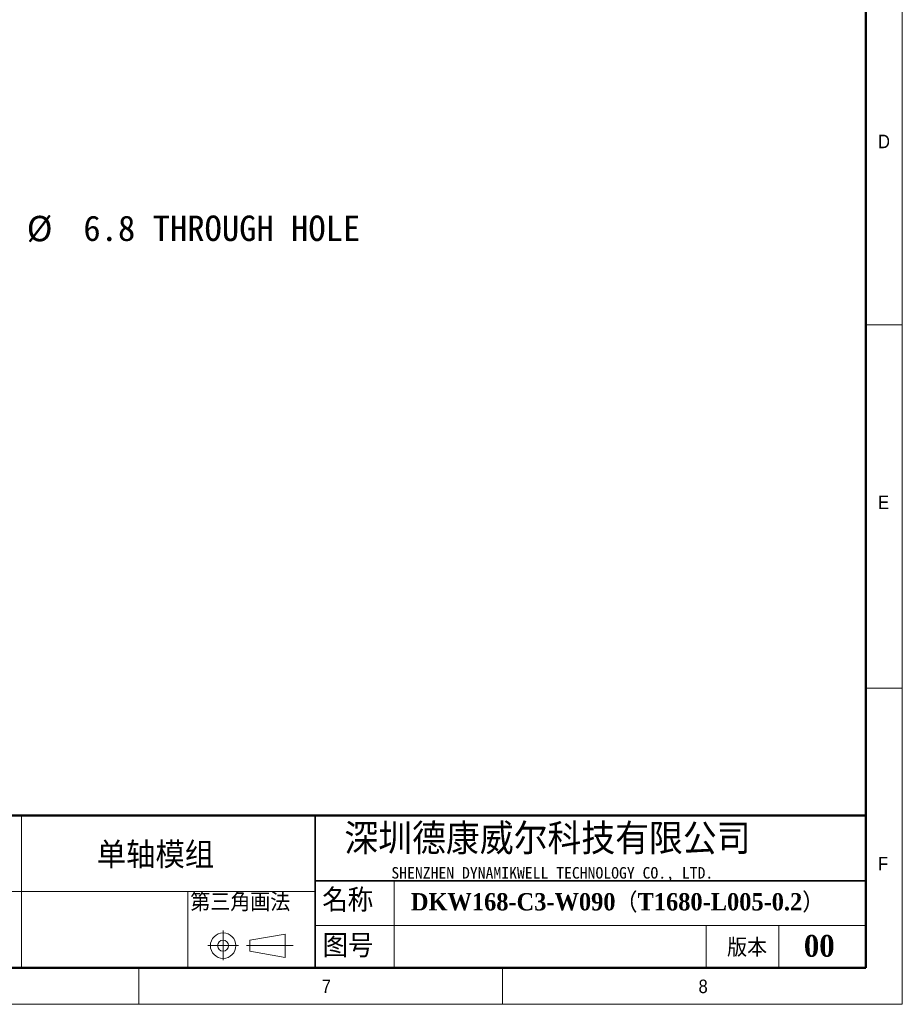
# Model space of a CAD drawing. Header units: millimetres. Extents: x 40 to 3320, y 40 to 2336.
# Tile 5 of 9: x 2349 to 3320, y 40 to 1124. Entities that reach past the tile are written whole.
import ezdxf

# ---------------------------------------------------------------- set-up
doc = ezdxf.new("R2010")
doc.units = ezdxf.units.MM
doc.header["$LTSCALE"] = 8
doc.layers.add('DIMNS', color=7, linetype='Continuous')
doc.styles.add('SLDTEXTSTYLE0', font='Gothic.ttf', dxfattribs={"width": 0.913})
doc.styles.add('SLDTEXTSTYLE1', font='timesbd.ttf', dxfattribs={"width": 0.933})
doc.styles.add('SLDTEXTSTYLE3', font='txt', dxfattribs={"bigfont": 'bigfont'})
doc.styles.add('SLDTEXTSTYLE4', font='txt', dxfattribs={"bigfont": 'bigfont'})
doc.styles.add('SLDTEXTSTYLE5', font='txt')
doc.styles.add('SLDTEXTSTYLE6', font='timesbd.ttf', dxfattribs={"width": 0.933, "bigfont": 'bigfont'})
doc.styles.add('SLDTEXTSTYLE7', font='txt')
doc.dimstyles.new('SLDDIMSTYLE6', dxfattribs={"dimtxt": 28, "dimasz": 16, "dimexe": 0, "dimexo": 0.0625, "dimgap": 7, "dimtad": 0, "dimtih": 1, "dimtoh": 1, "dimdec": 1, "dimrnd": 1e-09, "dimzin": 12, "dimdsep": 46, "dimtxsty": 'SLDTEXTSTYLE7', "dimsah": 1, "dimcen": 0, "dimadec": 0, "dimazin": 3, "dimtfac": 1, "dimtdec": 1, "dimtofl": 0, "dimtmove": 0, "dimatfit": 3, "dimfxl": 0, "dimfrac": 2, "dimtolj": 1, "dimtzin": 12, "dimarcsym": 0})

# ---------------------------------------------------------------- blocks, each defined once
blk = doc.blocks.new('_D_19')
at = {"layer": 'DIMNS'}
for p, q in [((2200.7, 805.8), (2251.7, 894.1)), ((2251.7, 894.1), (2283.7, 894.1))]:
    blk.add_line(p, q, dxfattribs=at)
blk.add_solid([(2200.7, 805.8), (2210.8, 818.5), (2206.6, 820.9)], dxfattribs=at)
at = {"layer": 'DIMNS', "char_height": 28, "attachment_point": 1, "style": 'SLDTEXTSTYLE7'}
for s, insert in [('34X ', (2283.7, 908.2)), ('%%c', (2356.6, 907.9)), (' 6.8 THROUGH HOLE', (2399.8, 908.2))]:
    blk.add_mtext(s, dxfattribs=dict(at, insert=insert))

msp = doc.modelspace()

# ---------------------------------------------------------------- linework, layer by layer
at = {"color": 7, "linetype": 'Continuous', "lineweight": 18}
for p, q in [((3320, 40), (3320, 2336)), ((3280, 2296), (3280, 80)), ((3280, 788), (3320, 788)), ((3280, 388), (3320, 388)), ((2350.6031435, 248), (2350.6031435, 80)), ((2760.7398642, 176), (2760.7398642, 80)), ((2201.4758613, 164), (2674.0064972, 164)), ((2533.8235685, 164), (2533.8235685, 80)), ((2572.6369816, 121.1881967), (2572.6369816, 88.504689)), ((2674.0064972, 126.7204382), (3280, 126.7204382)), ((3104, 126.7204382), (3104, 80)), ((3184, 126.7204382), (3184, 80)), ((2601.9065866, 110.5499805), (2640.7500893, 117.2694797)), ((2601.9065866, 98.5499805), (2601.9065866, 110.5499805)), ((2640.7500893, 117.2694797), (2640.7500893, 91.683194)), ((2555.9987653, 104.5499805), (2589.6093225, 104.5499805)), ((2598.4402248, 104.5499805), (2649.5575626, 104.5499805)), ((2601.9065866, 98.5499805), (2640.7500893, 91.683194)), ((80, 80), (3280, 80)), ((984, 80), (3280, 80)), ((2480, 40), (2480, 80)), ((2880, 80), (2880, 40)), ((40, 40), (3320, 40))]:
    msp.add_line(p, q, dxfattribs=at)
at = {"color": 7, "linetype": 'Continuous', "lineweight": 50}
for p, q in [((3280, 2296), (3280, 80)), ((3280, 248), (1464, 248)), ((80, 80), (3280, 80))]:
    msp.add_line(p, q, dxfattribs=at)
at = {"color": 7, "linetype": 'Continuous', "lineweight": 35}
for p, q in [((2674.0064972, 248), (2674.0064972, 80)), ((2674.0064972, 176), (3280, 176))]:
    msp.add_line(p, q, dxfattribs=at)
at = {"color": 7, "linetype": 'Continuous', "lineweight": 18}
for radius in [14, 6]:
    msp.add_circle((2572.6369816, 104.5499805), radius, dxfattribs=at)

# ---------------------------------------------------------------- texts
at = {"color": 7, "linetype": 'Continuous', "lineweight": 0}
for s, insert, char_height, attachment_point, style in [('D', (3293.3333333, 997.1704528), 14.8166667, 1, 'SLDTEXTSTYLE0'), ('E', (3293.3333333, 599.9106936), 14.8166667, 1, 'SLDTEXTSTYLE0'), ('深圳德康威尔科技有限公司', (2706.035275, 238.9403364), 33.866666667, 1, 'SLDTEXTSTYLE4'), ('单轴模组', (2433.5196309, 217.9086348), 25.4, 1, 'SLDTEXTSTYLE6'), ('F', (3293.3333333, 202.2338134), 14.8166667, 1, 'SLDTEXTSTYLE0'), ('SHENZHEN DYNAMIKWELL TECHNOLOGY CO., LTD.', (2757.7422597, 191.0601178), 12.7, 1, 'SLDTEXTSTYLE5'), ('名称', (2681.7878779, 167.243517), 25.4, 1, 'SLDTEXTSTYLE3'), ('DKW168-C3-W090（T1680-L005-0.2）', (2779.2438769, 162.3900317), 19.05, 1, 'SLDTEXTSTYLE6'), ('图号', (2682.128891, 117.170145), 25.4, 1, 'SLDTEXTSTYLE3'), ('版本', (3127.1953082, 112.3594717), 20, 1, 'SLDTEXTSTYLE3'), ('00', (3228.6372553, 116.3460171), 24, 2, 'SLDTEXTSTYLE1'), ('7', (2681.1653799, 67.1747364), 14.8166667, 1, 'SLDTEXTSTYLE0'), ('8', (3095.8188424, 67.1747364), 14.8166667, 1, 'SLDTEXTSTYLE0')]:
    msp.add_mtext(s, dxfattribs=dict(at, insert=insert, char_height=char_height, attachment_point=attachment_point, style=style))
at = {"layer": 'DIMNS', "color": 7, "insert": (2536.4839625, 162.4328436), "char_height": 20, "attachment_point": 1, "style": 'SLDTEXTSTYLE3'}
msp.add_mtext('第三角画法', dxfattribs=at)

# ---------------------------------------------------------------- dimensions: what is measured, and where the dimension line sits
at = {"layer": 'DIMNS'}
dim = msp.add_diameter_dim_2p(p1=(2197.2891084, 799.9076103), p2=(2200.6891084, 805.796583), text='34X <> THROUGH HOLE\\P', dimstyle='SLDDIMSTYLE6', dxfattribs=at)
dim.commit()
dim.dimension.update_dxf_attribs({"geometry": '_D_19', "text_midpoint": (2514.7259643, 894.1124865), "dimtype": 163})

doc.saveas('drawing.dxf')
